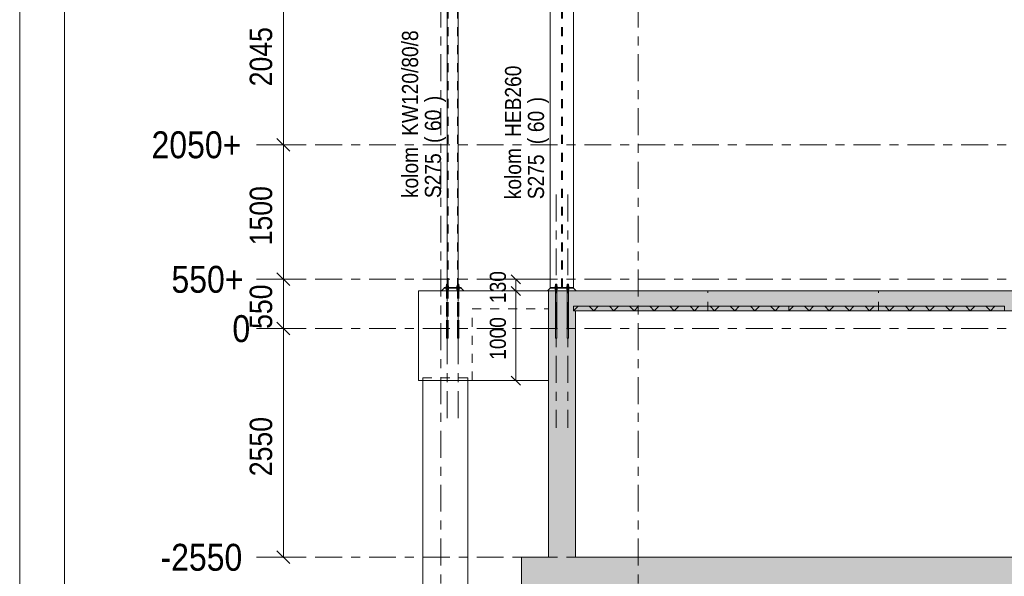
# Model space of a CAD drawing. Header units: millimetres. Extents: x -931 to -90, y -1411 to -817.
# Tile 2 of 63: x -931 to -822, y -1335 to -1273. Entities that reach past the tile are written whole.
import ezdxf

# ---------------------------------------------------------------- set-up
doc = ezdxf.new("R2010")
doc.units = ezdxf.units.MM
for name, pattern in [('XKITLINE00', [0]), ('XKITLINE01', [4, 1, -1, 1, -1]), ('XKITLINE02', [4, 2, -2]), ('XKITLINE03', [6, 3, -1, 1, -1])]:
    doc.linetypes.add(name, pattern=pattern)
for name, color, linetype, lineweight in [('Bout', 3, 'Continuous', 0), ('Offset', 4, 'Continuous', 0), ('Onderdeel', 2, 'Continuous', 0), ('Onderdeel label', 2, 'Continuous', 0), ('Stramien', 4, 'Continuous', 0), ('Tekening kader', 3, 'Continuous', 0)]:
    doc.layers.add(name, color=color, linetype=linetype, lineweight=lineweight)
doc.styles.add('ARIAL', font='arial.ttf')

msp = doc.modelspace()

# ---------------------------------------------------------------- hatches: boundary and pattern name
at = {"layer": 'Onderdeel'}
for points in [[(-869.43, -1333.28), (-872.43, -1333.28), (-872.43, -1303.58), (-869.43, -1303.58)], [(-713.94, -1305.78), (-869.43, -1305.78), (-869.43, -1303.58), (-713.94, -1303.58)], [(-845.63, -1305.78), (-869.63, -1305.78), (-869.63, -1305.28), (-845.63, -1305.28)], [(-821.63, -1305.78), (-845.63, -1305.78), (-845.63, -1305.28), (-821.63, -1305.28)], [(-486.43, -1336.28), (-875.43, -1336.28), (-875.43, -1333.28), (-486.43, -1333.28)]]:
    msp.add_hatch(color=256, dxfattribs=at).paths.add_polyline_path(points, flags=17)

# ---------------------------------------------------------------- linework, layer by layer
at = {"layer": 'Bout', "linetype": 'XKITLINE02', "lineweight": 0}
for p, q in [((-883.81, -1303.18), (-883.81, -1303.28)), ((-883.81, -1303.18), (-883.81, -1303.28)), ((-883.61, -1303.18), (-883.81, -1303.18)), ((-883.81, -1303.18), (-883.81, -1303.28)), ((-883.81, -1303.18), (-883.81, -1303.28)), ((-883.61, -1303.18), (-883.81, -1303.18)), ((-883.81, -1303.28), (-883.61, -1303.28)), ((-883.81, -1303.28), (-883.61, -1303.28)), ((-883.62, -1303.18), (-883.61, -1303.18)), ((-883.62, -1303.18), (-883.61, -1303.18)), ((-883.61, -1303.18), (-883.61, -1303.28)), ((-883.61, -1303.18), (-883.61, -1303.28)), ((-883.61, -1303.18), (-883.61, -1303.28)), ((-883.61, -1303.18), (-883.61, -1303.28)), ((-882.61, -1303.18), (-882.61, -1303.28)), ((-882.61, -1303.18), (-882.61, -1303.28)), ((-882.41, -1303.18), (-882.61, -1303.18)), ((-882.61, -1303.18), (-882.61, -1303.28)), ((-882.61, -1303.18), (-882.61, -1303.28)), ((-882.41, -1303.18), (-882.61, -1303.18)), ((-882.41, -1303.28), (-882.61, -1303.28)), ((-882.41, -1303.28), (-882.61, -1303.28)), ((-882.42, -1303.18), (-882.41, -1303.18)), ((-882.42, -1303.18), (-882.41, -1303.18)), ((-882.41, -1303.18), (-882.41, -1303.28)), ((-882.41, -1303.18), (-882.41, -1303.28)), ((-882.41, -1303.18), (-882.41, -1303.28)), ((-882.41, -1303.18), (-882.41, -1303.28)), ((-871.68, -1303.18), (-871.68, -1303.28)), ((-871.68, -1303.18), (-871.68, -1303.28)), ((-871.68, -1303.18), (-871.48, -1303.18)), ((-871.68, -1303.28), (-871.48, -1303.28)), ((-871.48, -1303.18), (-871.48, -1303.28)), ((-871.48, -1303.18), (-871.48, -1303.28)), ((-870.38, -1303.18), (-870.38, -1303.28)), ((-870.38, -1303.18), (-870.38, -1303.28)), ((-870.38, -1303.18), (-870.18, -1303.18)), ((-870.18, -1303.28), (-870.38, -1303.28)), ((-870.18, -1303.18), (-870.18, -1303.28)), ((-870.18, -1303.18), (-870.18, -1303.28))]:
    msp.add_line(p, q, dxfattribs=at)
at = {"layer": 'Offset', "linetype": 'XKITLINE00', "lineweight": 0}
for p, q in [((-901.98, -1287.28), (-901.98, -1266.83)), ((-902.69, -1286.57), (-901.27, -1287.98)), ((-902.69, -1286.57), (-901.27, -1287.98)), ((-904.98, -1287.28), (-899.48, -1287.28)), ((-904.98, -1287.28), (-899.48, -1287.28)), ((-901.98, -1302.28), (-901.98, -1287.28)), ((-904.98, -1302.28), (-899.48, -1302.28)), ((-904.98, -1302.28), (-899.48, -1302.28)), ((-902.69, -1301.57), (-901.27, -1302.98)), ((-902.69, -1301.57), (-901.27, -1302.98)), ((-901.98, -1307.78), (-901.98, -1302.28)), ((-873.91, -1302.28), (-877.87, -1302.28)), ((-876.58, -1301.77), (-875.56, -1302.79)), ((-876.07, -1303.58), (-876.07, -1302.28)), ((-876.35, -1303.58), (-878.08, -1303.58)), ((-876.35, -1303.58), (-878.08, -1303.58)), ((-876.58, -1303.07), (-875.56, -1304.09)), ((-876.58, -1303.07), (-875.56, -1304.09)), ((-876.07, -1313.58), (-876.07, -1303.58)), ((-904.98, -1307.78), (-899.48, -1307.78)), ((-904.98, -1307.78), (-899.48, -1307.78)), ((-902.69, -1307.07), (-901.27, -1308.48)), ((-902.69, -1307.07), (-901.27, -1308.48)), ((-901.98, -1333.28), (-901.98, -1307.78)), ((-876.58, -1313.07), (-875.56, -1314.09)), ((-876.35, -1313.58), (-878.08, -1313.58)), ((-902.69, -1332.57), (-901.27, -1333.98)), ((-904.98, -1333.28), (-899.48, -1333.28))]:
    msp.add_line(p, q, dxfattribs=at)
at = {"layer": 'Offset'}
for p in [(-901.98, -1287.28), (-901.98, -1287.28), (-901.98, -1302.28), (-901.98, -1302.28), (-876.07, -1302.28), (-876.07, -1303.58), (-876.07, -1303.58), (-901.98, -1307.78), (-901.98, -1307.78), (-876.07, -1313.58), (-901.98, -1333.28)]:
    msp.add_point(p, dxfattribs=at)
at = {"layer": 'Onderdeel', "linetype": 'XKITLINE01', "lineweight": 0}
for p, q in [((-883.71, -1303.18), (-883.71, -1256.17)), ((-883.71, -1303.18), (-883.71, -1256.17)), ((-883.71, -1303.18), (-883.71, -1256.17)), ((-883.63, -1303.18), (-883.63, -1256.17)), ((-883.63, -1256.17), (-883.63, -1303.18)), ((-883.63, -1256.17), (-883.63, -1303.18)), ((-883.63, -1303.18), (-883.63, -1256.17)), ((-882.59, -1303.18), (-882.59, -1256.17)), ((-882.59, -1303.18), (-882.59, -1256.17)), ((-882.59, -1256.17), (-882.59, -1303.18)), ((-882.59, -1256.17), (-882.59, -1303.18)), ((-882.51, -1303.18), (-882.51, -1256.17)), ((-882.51, -1303.18), (-882.51, -1256.17)), ((-882.51, -1303.18), (-882.51, -1256.17)), ((-872.23, -1303.18), (-872.23, -1256.68)), ((-872.23, -1303.18), (-872.23, -1256.68)), ((-872.23, -1303.18), (-872.23, -1256.68)), ((-870.98, -1303.18), (-870.98, -1256.68)), ((-870.98, -1303.18), (-870.98, -1256.68)), ((-870.88, -1303.18), (-870.88, -1256.68)), ((-870.88, -1303.18), (-870.88, -1256.68)), ((-869.63, -1303.18), (-869.63, -1256.68)), ((-869.63, -1303.18), (-869.63, -1256.68)), ((-869.63, -1256.68), (-869.63, -1303.18)), ((-884.36, -1303.58), (-884.06, -1303.28)), ((-884.06, -1303.28), (-884.36, -1303.58)), ((-884.36, -1303.58), (-884.06, -1303.28)), ((-884.36, -1303.58), (-881.86, -1303.58)), ((-884.36, -1303.58), (-881.86, -1303.58)), ((-884.06, -1303.18), (-884.06, -1303.28)), ((-884.06, -1303.28), (-884.06, -1303.18)), ((-884.06, -1303.18), (-884.06, -1303.18)), ((-884.06, -1303.18), (-884.06, -1303.28)), ((-884.06, -1303.18), (-882.16, -1303.18)), ((-882.16, -1303.28), (-884.06, -1303.28)), ((-884.06, -1303.28), (-884.06, -1303.28)), ((-884.06, -1303.28), (-882.16, -1303.28)), ((-883.86, -1303.18), (-883.86, -1303.14)), ((-883.56, -1303.14), (-883.86, -1303.14)), ((-883.86, -1303.18), (-883.86, -1303.14)), ((-883.86, -1303.18), (-883.86, -1303.14)), ((-883.86, -1303.14), (-883.86, -1303.14)), ((-883.86, -1303.14), (-883.56, -1303.14)), ((-883.86, -1303.18), (-883.86, -1303.14)), ((-883.86, -1303.14), (-883.86, -1303.18)), ((-883.56, -1303.14), (-883.86, -1303.14)), ((-883.86, -1303.18), (-883.86, -1303.14)), ((-883.86, -1303.18), (-883.86, -1303.14)), ((-883.86, -1303.18), (-883.86, -1303.18)), ((-883.86, -1303.18), (-883.56, -1303.18)), ((-883.56, -1303.18), (-883.86, -1303.18)), ((-883.86, -1303.18), (-883.86, -1303.18)), ((-883.86, -1303.18), (-883.56, -1303.18)), ((-883.56, -1303.18), (-883.86, -1303.18)), ((-883.86, -1303.28), (-883.86, -1303.28)), ((-883.86, -1303.28), (-883.56, -1303.28)), ((-883.86, -1303.32), (-883.86, -1303.28)), ((-883.86, -1303.28), (-883.86, -1303.32)), ((-883.56, -1303.28), (-883.86, -1303.28)), ((-883.86, -1303.32), (-883.86, -1303.28)), ((-883.86, -1303.32), (-883.86, -1303.28)), ((-883.86, -1303.28), (-883.86, -1303.28)), ((-883.86, -1303.28), (-883.56, -1303.28)), ((-883.86, -1303.32), (-883.86, -1303.28)), ((-883.86, -1303.28), (-883.86, -1303.32)), ((-883.56, -1303.28), (-883.86, -1303.28)), ((-883.86, -1303.32), (-883.86, -1303.28)), ((-883.86, -1303.32), (-883.86, -1303.28)), ((-883.86, -1303.32), (-883.86, -1303.32)), ((-883.86, -1303.32), (-883.56, -1303.32)), ((-883.56, -1303.32), (-883.86, -1303.32)), ((-883.86, -1303.32), (-883.86, -1303.32)), ((-883.86, -1303.32), (-883.56, -1303.32)), ((-883.56, -1303.32), (-883.86, -1303.32)), ((-883.85, -1303.14), (-883.85, -1303.02)), ((-883.57, -1303.02), (-883.85, -1303.02)), ((-883.85, -1303.14), (-883.85, -1303.02)), ((-883.85, -1303.14), (-883.85, -1303.02)), ((-883.85, -1303.02), (-883.85, -1303.02)), ((-883.85, -1303.02), (-883.57, -1303.02)), ((-883.85, -1303.14), (-883.85, -1303.02)), ((-883.85, -1303.02), (-883.85, -1303.14)), ((-883.57, -1303.02), (-883.85, -1303.02)), ((-883.85, -1303.14), (-883.85, -1303.02)), ((-883.85, -1303.14), (-883.85, -1303.02)), ((-883.85, -1303.14), (-883.85, -1303.14)), ((-883.85, -1303.14), (-883.57, -1303.14)), ((-883.57, -1303.14), (-883.85, -1303.14)), ((-883.85, -1303.14), (-883.85, -1303.14)), ((-883.85, -1303.14), (-883.57, -1303.14)), ((-883.57, -1303.14), (-883.85, -1303.14)), ((-883.85, -1303.32), (-883.85, -1303.32)), ((-883.85, -1303.32), (-883.57, -1303.32)), ((-883.85, -1303.44), (-883.85, -1303.32)), ((-883.85, -1303.32), (-883.85, -1303.44)), ((-883.57, -1303.32), (-883.85, -1303.32)), ((-883.85, -1303.44), (-883.85, -1303.32)), ((-883.85, -1303.44), (-883.85, -1303.32)), ((-883.85, -1303.32), (-883.85, -1303.32)), ((-883.85, -1303.32), (-883.57, -1303.32)), ((-883.85, -1303.44), (-883.85, -1303.32)), ((-883.85, -1303.32), (-883.85, -1303.44)), ((-883.57, -1303.32), (-883.85, -1303.32)), ((-883.85, -1303.44), (-883.85, -1303.32)), ((-883.85, -1303.44), (-883.85, -1303.32)), ((-883.85, -1303.44), (-883.85, -1303.44)), ((-883.85, -1303.44), (-883.57, -1303.44)), ((-883.57, -1303.44), (-883.85, -1303.44)), ((-883.85, -1303.44), (-883.85, -1303.44)), ((-883.85, -1303.44), (-883.57, -1303.44)), ((-883.57, -1303.44), (-883.85, -1303.44)), ((-883.79, -1302.83), (-883.79, -1308.43)), ((-883.63, -1302.83), (-883.79, -1302.83)), ((-883.79, -1308.43), (-883.79, -1302.83)), ((-883.79, -1308.43), (-883.79, -1302.83)), ((-883.79, -1302.83), (-883.79, -1302.83)), ((-883.79, -1302.83), (-883.63, -1302.83)), ((-883.79, -1308.43), (-883.79, -1302.83)), ((-883.79, -1308.43), (-883.79, -1302.83)), ((-883.79, -1302.83), (-883.79, -1308.52)), ((-883.79, -1308.43), (-883.79, -1302.83)), ((-883.63, -1302.83), (-883.79, -1302.83)), ((-883.79, -1303.02), (-883.79, -1308.43)), ((-883.71, -1302.83), (-883.71, -1303.18)), ((-883.71, -1303.18), (-883.71, -1303.18)), ((-883.71, -1303.18), (-882.51, -1303.18)), ((-883.71, -1303.18), (-883.71, -1303.18)), ((-883.71, -1303.18), (-882.51, -1303.18)), ((-883.63, -1308.43), (-883.63, -1302.83)), ((-883.63, -1302.83), (-883.63, -1302.83)), ((-883.63, -1302.83), (-883.63, -1308.43)), ((-883.63, -1308.43), (-883.63, -1302.83)), ((-883.63, -1308.43), (-883.63, -1302.83)), ((-883.63, -1308.43), (-883.63, -1302.83)), ((-883.63, -1302.83), (-883.63, -1302.83)), ((-883.63, -1308.43), (-883.63, -1302.83)), ((-883.63, -1308.43), (-883.63, -1302.83)), ((-883.63, -1303.02), (-883.63, -1308.43)), ((-883.57, -1303.14), (-883.57, -1303.02)), ((-883.57, -1303.02), (-883.57, -1303.02)), ((-883.57, -1303.14), (-883.57, -1303.02)), ((-883.57, -1303.02), (-883.57, -1303.14)), ((-883.57, -1303.14), (-883.57, -1303.02)), ((-883.57, -1303.14), (-883.57, -1303.02)), ((-883.57, -1303.02), (-883.57, -1303.02)), ((-883.57, -1303.14), (-883.57, -1303.02)), ((-883.57, -1303.02), (-883.57, -1303.14)), ((-883.57, -1303.14), (-883.57, -1303.14)), ((-883.57, -1303.14), (-883.57, -1303.14)), ((-883.57, -1303.44), (-883.57, -1303.32)), ((-883.57, -1303.44), (-883.57, -1303.32)), ((-883.57, -1303.32), (-883.57, -1303.32)), ((-883.57, -1303.44), (-883.57, -1303.32)), ((-883.57, -1303.32), (-883.57, -1303.44)), ((-883.57, -1303.44), (-883.57, -1303.32)), ((-883.57, -1303.44), (-883.57, -1303.32)), ((-883.57, -1303.32), (-883.57, -1303.32)), ((-883.57, -1303.44), (-883.57, -1303.32)), ((-883.57, -1303.32), (-883.57, -1303.44)), ((-883.57, -1303.44), (-883.57, -1303.44)), ((-883.57, -1303.44), (-883.57, -1303.44)), ((-883.56, -1303.18), (-883.56, -1303.14)), ((-883.56, -1303.14), (-883.56, -1303.14)), ((-883.56, -1303.18), (-883.56, -1303.14)), ((-883.56, -1303.14), (-883.56, -1303.18)), ((-883.56, -1303.18), (-883.56, -1303.14)), ((-883.56, -1303.18), (-883.56, -1303.14)), ((-883.56, -1303.14), (-883.56, -1303.14)), ((-883.56, -1303.18), (-883.56, -1303.14)), ((-883.56, -1303.14), (-883.56, -1303.18)), ((-883.56, -1303.18), (-883.56, -1303.18)), ((-883.56, -1303.18), (-883.56, -1303.18)), ((-883.56, -1303.32), (-883.56, -1303.28)), ((-883.56, -1303.32), (-883.56, -1303.28)), ((-883.56, -1303.28), (-883.56, -1303.28)), ((-883.56, -1303.32), (-883.56, -1303.28)), ((-883.56, -1303.28), (-883.56, -1303.32)), ((-883.56, -1303.32), (-883.56, -1303.28)), ((-883.56, -1303.32), (-883.56, -1303.28)), ((-883.56, -1303.28), (-883.56, -1303.28)), ((-883.56, -1303.32), (-883.56, -1303.28)), ((-883.56, -1303.28), (-883.56, -1303.32)), ((-883.56, -1303.32), (-883.56, -1303.32)), ((-883.56, -1303.32), (-883.56, -1303.32)), ((-882.66, -1303.18), (-882.66, -1303.14)), ((-882.66, -1303.14), (-882.66, -1303.14)), ((-882.66, -1303.14), (-882.36, -1303.14)), ((-882.66, -1303.18), (-882.66, -1303.14)), ((-882.66, -1303.14), (-882.66, -1303.18)), ((-882.36, -1303.14), (-882.66, -1303.14)), ((-882.66, -1303.18), (-882.66, -1303.14)), ((-882.66, -1303.18), (-882.66, -1303.14)), ((-882.66, -1303.14), (-882.66, -1303.14)), ((-882.66, -1303.14), (-882.36, -1303.14)), ((-882.66, -1303.18), (-882.66, -1303.14)), ((-882.66, -1303.14), (-882.66, -1303.18)), ((-882.36, -1303.18), (-882.66, -1303.18)), ((-882.66, -1303.18), (-882.66, -1303.18)), ((-882.66, -1303.18), (-882.36, -1303.18)), ((-882.36, -1303.18), (-882.66, -1303.18)), ((-882.66, -1303.18), (-882.66, -1303.18)), ((-882.66, -1303.18), (-882.36, -1303.18)), ((-882.36, -1303.28), (-882.66, -1303.28)), ((-882.66, -1303.32), (-882.66, -1303.28)), ((-882.66, -1303.32), (-882.66, -1303.28)), ((-882.66, -1303.28), (-882.66, -1303.28)), ((-882.66, -1303.28), (-882.36, -1303.28)), ((-882.66, -1303.32), (-882.66, -1303.28)), ((-882.66, -1303.28), (-882.66, -1303.32)), ((-882.36, -1303.28), (-882.66, -1303.28)), ((-882.66, -1303.32), (-882.66, -1303.28)), ((-882.66, -1303.32), (-882.66, -1303.28)), ((-882.66, -1303.28), (-882.66, -1303.28)), ((-882.66, -1303.28), (-882.36, -1303.28)), ((-882.66, -1303.32), (-882.66, -1303.28)), ((-882.66, -1303.28), (-882.66, -1303.32)), ((-882.36, -1303.32), (-882.66, -1303.32)), ((-882.66, -1303.32), (-882.66, -1303.32)), ((-882.66, -1303.32), (-882.36, -1303.32)), ((-882.36, -1303.32), (-882.66, -1303.32)), ((-882.66, -1303.32), (-882.66, -1303.32)), ((-882.66, -1303.32), (-882.36, -1303.32)), ((-882.65, -1303.14), (-882.65, -1303.02)), ((-882.65, -1303.02), (-882.65, -1303.02)), ((-882.65, -1303.02), (-882.37, -1303.02)), ((-882.65, -1303.14), (-882.65, -1303.02)), ((-882.65, -1303.02), (-882.65, -1303.14)), ((-882.37, -1303.02), (-882.65, -1303.02)), ((-882.65, -1303.14), (-882.65, -1303.02)), ((-882.65, -1303.14), (-882.65, -1303.02)), ((-882.65, -1303.02), (-882.65, -1303.02)), ((-882.65, -1303.02), (-882.37, -1303.02)), ((-882.65, -1303.14), (-882.65, -1303.02)), ((-882.65, -1303.02), (-882.65, -1303.14)), ((-882.37, -1303.14), (-882.65, -1303.14)), ((-882.65, -1303.14), (-882.65, -1303.14)), ((-882.65, -1303.14), (-882.37, -1303.14)), ((-882.37, -1303.14), (-882.65, -1303.14)), ((-882.65, -1303.14), (-882.65, -1303.14)), ((-882.65, -1303.14), (-882.37, -1303.14)), ((-882.37, -1303.32), (-882.65, -1303.32)), ((-882.65, -1303.44), (-882.65, -1303.32)), ((-882.65, -1303.44), (-882.65, -1303.32)), ((-882.65, -1303.32), (-882.65, -1303.32)), ((-882.65, -1303.32), (-882.37, -1303.32)), ((-882.65, -1303.44), (-882.65, -1303.32)), ((-882.65, -1303.32), (-882.65, -1303.44)), ((-882.37, -1303.32), (-882.65, -1303.32)), ((-882.65, -1303.44), (-882.65, -1303.32)), ((-882.65, -1303.44), (-882.65, -1303.32)), ((-882.65, -1303.32), (-882.65, -1303.32)), ((-882.65, -1303.32), (-882.37, -1303.32)), ((-882.65, -1303.44), (-882.65, -1303.32)), ((-882.65, -1303.32), (-882.65, -1303.44)), ((-882.37, -1303.44), (-882.65, -1303.44)), ((-882.65, -1303.44), (-882.65, -1303.44)), ((-882.65, -1303.44), (-882.37, -1303.44)), ((-882.37, -1303.44), (-882.65, -1303.44)), ((-882.65, -1303.44), (-882.65, -1303.44)), ((-882.65, -1303.44), (-882.37, -1303.44)), ((-882.59, -1302.83), (-882.59, -1308.43)), ((-882.59, -1302.83), (-882.59, -1302.83)), ((-882.59, -1302.83), (-882.43, -1302.83)), ((-882.59, -1308.43), (-882.59, -1302.83)), ((-882.59, -1302.83), (-882.59, -1308.43)), ((-882.43, -1302.83), (-882.59, -1302.83)), ((-882.59, -1308.43), (-882.59, -1302.83)), ((-882.59, -1308.43), (-882.59, -1302.83)), ((-882.59, -1302.83), (-882.59, -1302.83)), ((-882.59, -1302.83), (-882.43, -1302.83)), ((-882.59, -1308.43), (-882.59, -1302.83)), ((-882.59, -1308.43), (-882.59, -1302.83)), ((-882.59, -1303.02), (-882.59, -1308.43)), ((-882.51, -1302.83), (-882.51, -1303.18)), ((-882.43, -1302.83), (-882.43, -1302.83)), ((-882.43, -1302.83), (-882.43, -1308.43)), ((-882.43, -1302.83), (-882.43, -1308.43)), ((-882.43, -1308.43), (-882.43, -1302.83)), ((-882.43, -1302.83), (-882.43, -1302.83)), ((-882.43, -1308.43), (-882.43, -1302.83)), ((-882.43, -1308.43), (-882.43, -1302.83)), ((-882.43, -1302.83), (-882.43, -1308.58)), ((-882.43, -1308.43), (-882.43, -1302.83)), ((-882.43, -1303.02), (-882.43, -1308.43)), ((-882.37, -1303.02), (-882.37, -1303.02)), ((-882.37, -1303.02), (-882.37, -1303.14)), ((-882.37, -1303.14), (-882.37, -1303.02)), ((-882.37, -1303.14), (-882.37, -1303.02)), ((-882.37, -1303.02), (-882.37, -1303.02)), ((-882.37, -1303.14), (-882.37, -1303.02)), ((-882.37, -1303.02), (-882.37, -1303.14)), ((-882.37, -1303.14), (-882.37, -1303.02)), ((-882.37, -1303.14), (-882.37, -1303.02)), ((-882.37, -1303.14), (-882.37, -1303.14)), ((-882.37, -1303.14), (-882.37, -1303.14)), ((-882.37, -1303.32), (-882.37, -1303.32)), ((-882.37, -1303.44), (-882.37, -1303.32)), ((-882.37, -1303.32), (-882.37, -1303.44)), ((-882.37, -1303.44), (-882.37, -1303.32)), ((-882.37, -1303.44), (-882.37, -1303.32)), ((-882.37, -1303.32), (-882.37, -1303.32)), ((-882.37, -1303.44), (-882.37, -1303.32)), ((-882.37, -1303.32), (-882.37, -1303.44)), ((-882.37, -1303.44), (-882.37, -1303.32)), ((-882.37, -1303.44), (-882.37, -1303.32)), ((-882.37, -1303.44), (-882.37, -1303.44)), ((-882.37, -1303.44), (-882.37, -1303.44)), ((-882.36, -1303.14), (-882.36, -1303.14)), ((-882.36, -1303.14), (-882.36, -1303.18)), ((-882.36, -1303.18), (-882.36, -1303.14)), ((-882.36, -1303.18), (-882.36, -1303.14)), ((-882.36, -1303.14), (-882.36, -1303.14)), ((-882.36, -1303.18), (-882.36, -1303.14)), ((-882.36, -1303.14), (-882.36, -1303.18)), ((-882.36, -1303.18), (-882.36, -1303.14)), ((-882.36, -1303.18), (-882.36, -1303.14)), ((-882.36, -1303.18), (-882.36, -1303.18)), ((-882.36, -1303.18), (-882.36, -1303.18)), ((-882.36, -1303.28), (-882.36, -1303.28)), ((-882.36, -1303.32), (-882.36, -1303.28)), ((-882.36, -1303.28), (-882.36, -1303.32)), ((-882.36, -1303.32), (-882.36, -1303.28)), ((-882.36, -1303.32), (-882.36, -1303.28)), ((-882.36, -1303.28), (-882.36, -1303.28)), ((-882.36, -1303.32), (-882.36, -1303.28)), ((-882.36, -1303.28), (-882.36, -1303.32)), ((-882.36, -1303.32), (-882.36, -1303.28)), ((-882.36, -1303.32), (-882.36, -1303.28)), ((-882.36, -1303.32), (-882.36, -1303.32)), ((-882.36, -1303.32), (-882.36, -1303.32)), ((-882.16, -1303.18), (-882.16, -1303.28)), ((-882.16, -1303.28), (-882.16, -1303.18)), ((-882.16, -1303.18), (-882.16, -1303.28)), ((-882.16, -1303.28), (-881.86, -1303.58)), ((-881.86, -1303.58), (-882.16, -1303.28)), ((-882.16, -1303.28), (-881.86, -1303.58)), ((-872.53, -1303.58), (-872.23, -1303.28)), ((-872.53, -1303.58), (-872.53, -1303.58)), ((-872.53, -1303.58), (-869.33, -1303.58)), ((-872.43, -1313.58), (-872.43, -1303.58)), ((-869.63, -1303.18), (-872.23, -1303.18)), ((-872.23, -1303.18), (-872.23, -1303.28)), ((-871.73, -1303.14), (-871.43, -1303.14)), ((-871.73, -1303.18), (-871.73, -1303.14)), ((-871.73, -1303.18), (-871.73, -1303.14)), ((-871.73, -1303.14), (-871.43, -1303.14)), ((-871.73, -1303.18), (-871.73, -1303.14)), ((-871.73, -1303.18), (-871.73, -1303.14)), ((-871.43, -1303.18), (-871.73, -1303.18)), ((-871.43, -1303.18), (-871.73, -1303.18)), ((-871.73, -1303.28), (-871.43, -1303.28)), ((-871.73, -1303.32), (-871.73, -1303.28)), ((-871.73, -1303.32), (-871.73, -1303.28)), ((-871.73, -1303.28), (-871.43, -1303.28)), ((-871.73, -1303.32), (-871.73, -1303.28)), ((-871.73, -1303.32), (-871.73, -1303.28)), ((-871.43, -1303.32), (-871.73, -1303.32)), ((-871.43, -1303.32), (-871.73, -1303.32)), ((-871.7, -1303.02), (-871.46, -1303.02)), ((-871.7, -1303.14), (-871.7, -1303.02)), ((-871.7, -1303.14), (-871.7, -1303.02)), ((-871.7, -1303.02), (-871.46, -1303.02)), ((-871.7, -1303.14), (-871.7, -1303.02)), ((-871.7, -1303.14), (-871.7, -1303.02)), ((-871.46, -1303.14), (-871.7, -1303.14)), ((-871.46, -1303.14), (-871.7, -1303.14)), ((-871.7, -1303.32), (-871.46, -1303.32)), ((-871.7, -1303.44), (-871.7, -1303.32)), ((-871.7, -1303.44), (-871.7, -1303.32)), ((-871.7, -1303.32), (-871.46, -1303.32)), ((-871.7, -1303.44), (-871.7, -1303.32)), ((-871.7, -1303.44), (-871.7, -1303.32)), ((-871.46, -1303.44), (-871.7, -1303.44)), ((-871.46, -1303.44), (-871.7, -1303.44)), ((-871.66, -1302.83), (-871.5, -1302.83)), ((-871.66, -1302.83), (-871.66, -1308.83)), ((-871.66, -1308.83), (-871.66, -1302.83)), ((-871.66, -1302.83), (-871.5, -1302.83)), ((-871.66, -1308.83), (-871.66, -1302.83)), ((-871.66, -1308.83), (-871.66, -1302.83)), ((-871.5, -1302.83), (-871.5, -1308.83)), ((-871.5, -1308.83), (-871.5, -1302.83)), ((-871.5, -1302.83), (-871.5, -1308.83)), ((-871.5, -1308.83), (-871.5, -1302.83)), ((-871.46, -1303.02), (-871.46, -1303.14)), ((-871.46, -1303.02), (-871.46, -1303.14)), ((-871.46, -1303.02), (-871.46, -1303.14)), ((-871.46, -1303.02), (-871.46, -1303.14)), ((-871.46, -1303.32), (-871.46, -1303.44)), ((-871.46, -1303.32), (-871.46, -1303.44)), ((-871.46, -1303.32), (-871.46, -1303.44)), ((-871.46, -1303.32), (-871.46, -1303.44)), ((-871.43, -1303.14), (-871.43, -1303.18)), ((-871.43, -1303.14), (-871.43, -1303.18)), ((-871.43, -1303.14), (-871.43, -1303.18)), ((-871.43, -1303.14), (-871.43, -1303.18)), ((-871.43, -1303.28), (-871.43, -1303.32)), ((-871.43, -1303.28), (-871.43, -1303.32)), ((-871.43, -1303.28), (-871.43, -1303.32)), ((-871.43, -1303.28), (-871.43, -1303.32)), ((-870.13, -1303.14), (-870.43, -1303.14)), ((-870.43, -1303.14), (-870.43, -1303.18)), ((-870.43, -1303.14), (-870.43, -1303.18)), ((-870.13, -1303.14), (-870.43, -1303.14)), ((-870.43, -1303.14), (-870.43, -1303.18)), ((-870.43, -1303.14), (-870.43, -1303.18)), ((-870.43, -1303.18), (-870.13, -1303.18)), ((-870.43, -1303.18), (-870.13, -1303.18)), ((-870.13, -1303.28), (-870.43, -1303.28)), ((-870.43, -1303.28), (-870.43, -1303.32)), ((-870.43, -1303.28), (-870.43, -1303.32)), ((-870.13, -1303.28), (-870.43, -1303.28)), ((-870.43, -1303.28), (-870.43, -1303.32)), ((-870.43, -1303.28), (-870.43, -1303.32)), ((-870.43, -1303.32), (-870.13, -1303.32)), ((-870.43, -1303.32), (-870.13, -1303.32)), ((-870.16, -1303.02), (-870.4, -1303.02)), ((-870.4, -1303.02), (-870.4, -1303.14)), ((-870.4, -1303.02), (-870.4, -1303.14)), ((-870.16, -1303.02), (-870.4, -1303.02)), ((-870.4, -1303.02), (-870.4, -1303.14)), ((-870.4, -1303.02), (-870.4, -1303.14)), ((-870.4, -1303.14), (-870.16, -1303.14)), ((-870.4, -1303.14), (-870.16, -1303.14)), ((-870.16, -1303.32), (-870.4, -1303.32)), ((-870.4, -1303.32), (-870.4, -1303.44)), ((-870.4, -1303.32), (-870.4, -1303.44)), ((-870.16, -1303.32), (-870.4, -1303.32)), ((-870.4, -1303.32), (-870.4, -1303.44)), ((-870.4, -1303.32), (-870.4, -1303.44)), ((-870.4, -1303.44), (-870.16, -1303.44)), ((-870.4, -1303.44), (-870.16, -1303.44)), ((-870.2, -1302.83), (-870.36, -1302.83)), ((-870.36, -1302.83), (-870.36, -1308.83)), ((-870.36, -1302.83), (-870.36, -1308.83)), ((-870.2, -1302.83), (-870.36, -1302.83)), ((-870.36, -1302.83), (-870.36, -1308.83)), ((-870.36, -1308.83), (-870.36, -1302.83)), ((-870.2, -1302.83), (-870.2, -1308.83)), ((-870.2, -1308.83), (-870.2, -1302.83)), ((-870.2, -1302.83), (-870.2, -1308.83)), ((-870.2, -1308.83), (-870.2, -1302.83)), ((-870.16, -1303.14), (-870.16, -1303.02)), ((-870.16, -1303.14), (-870.16, -1303.02)), ((-870.16, -1303.14), (-870.16, -1303.02)), ((-870.16, -1303.14), (-870.16, -1303.02)), ((-870.16, -1303.44), (-870.16, -1303.32)), ((-870.16, -1303.44), (-870.16, -1303.32)), ((-870.16, -1303.44), (-870.16, -1303.32)), ((-870.16, -1303.44), (-870.16, -1303.32)), ((-870.13, -1303.18), (-870.13, -1303.14)), ((-870.13, -1303.18), (-870.13, -1303.14)), ((-870.13, -1303.18), (-870.13, -1303.14)), ((-870.13, -1303.18), (-870.13, -1303.14)), ((-870.13, -1303.32), (-870.13, -1303.28)), ((-870.13, -1303.32), (-870.13, -1303.28)), ((-870.13, -1303.32), (-870.13, -1303.28)), ((-870.13, -1303.32), (-870.13, -1303.28)), ((-869.63, -1303.18), (-869.63, -1303.18)), ((-869.63, -1303.18), (-869.63, -1303.18)), ((-869.63, -1303.18), (-869.63, -1303.18)), ((-869.63, -1303.28), (-869.63, -1303.18)), ((-869.33, -1303.58), (-869.63, -1303.28)), ((-869.63, -1303.28), (-869.63, -1303.28)), ((-854.69, -1305.78), (-854.69, -1303.58)), ((-854.69, -1305.78), (-854.69, -1303.58)), ((-835.66, -1305.78), (-835.66, -1303.58)), ((-835.66, -1305.78), (-835.66, -1303.58)), ((-880.93, -1305.58), (-872.43, -1305.58)), ((-880.93, -1313.58), (-880.93, -1305.58)), ((-880.93, -1305.58), (-872.43, -1305.58)), ((-880.93, -1313.58), (-880.93, -1305.58)), ((-854.69, -1305.78), (-854.69, -1305.28)), ((-854.69, -1305.78), (-854.69, -1305.28)), ((-845.63, -1305.28), (-845.63, -1305.78)), ((-845.63, -1305.78), (-845.63, -1305.28)), ((-845.63, -1305.78), (-845.63, -1305.28)), ((-845.63, -1305.28), (-845.63, -1305.78)), ((-835.66, -1305.78), (-835.66, -1305.28)), ((-835.66, -1305.78), (-835.66, -1305.28)), ((-883.79, -1308.52), (-883.79, -1308.43)), ((-883.79, -1308.58), (-883.79, -1308.43)), ((-883.79, -1308.52), (-883.79, -1308.43)), ((-883.79, -1308.58), (-883.79, -1308.43)), ((-883.79, -1308.52), (-883.79, -1308.43)), ((-883.79, -1308.58), (-883.79, -1308.43)), ((-883.79, -1308.58), (-883.79, -1308.43)), ((-883.79, -1308.6), (-883.79, -1308.52)), ((-883.79, -1308.6), (-883.79, -1308.52)), ((-883.79, -1308.6), (-883.79, -1308.52)), ((-883.79, -1308.52), (-883.79, -1308.6)), ((-883.79, -1308.71), (-883.79, -1308.58)), ((-883.79, -1308.71), (-883.79, -1308.58)), ((-883.79, -1308.71), (-883.79, -1308.58)), ((-883.79, -1308.71), (-883.79, -1308.58)), ((-883.79, -1308.65), (-883.79, -1308.6)), ((-883.79, -1308.65), (-883.79, -1308.6)), ((-883.79, -1308.65), (-883.79, -1308.6)), ((-883.79, -1308.6), (-883.79, -1308.65)), ((-883.79, -1308.67), (-883.79, -1308.65)), ((-883.79, -1308.67), (-883.79, -1308.65)), ((-883.79, -1308.67), (-883.79, -1308.65)), ((-883.79, -1308.67), (-883.79, -1308.65)), ((-883.79, -1308.67), (-883.79, -1308.67)), ((-883.79, -1308.67), (-883.79, -1308.83)), ((-883.63, -1308.67), (-883.79, -1308.67)), ((-883.79, -1308.67), (-883.79, -1308.67)), ((-883.79, -1308.67), (-883.63, -1308.67)), ((-883.79, -1308.83), (-883.79, -1308.67)), ((-883.79, -1308.67), (-883.79, -1308.67)), ((-883.79, -1308.67), (-883.79, -1308.83)), ((-883.63, -1308.67), (-883.79, -1308.67)), ((-883.79, -1308.67), (-883.79, -1308.67)), ((-883.79, -1308.8), (-883.79, -1308.71)), ((-883.79, -1308.8), (-883.79, -1308.71)), ((-883.79, -1308.8), (-883.79, -1308.71)), ((-883.79, -1308.8), (-883.79, -1308.71)), ((-883.79, -1308.83), (-883.79, -1308.8)), ((-883.79, -1308.83), (-883.79, -1308.8)), ((-883.79, -1308.83), (-883.79, -1308.8)), ((-883.79, -1308.83), (-883.79, -1308.8)), ((-883.79, -1308.83), (-883.79, -1308.83)), ((-883.79, -1308.83), (-883.63, -1308.83)), ((-883.79, -1308.83), (-883.79, -1308.83)), ((-883.79, -1308.83), (-883.63, -1308.83)), ((-883.79, -1308.83), (-883.79, -1308.83)), ((-883.79, -1308.83), (-883.63, -1308.83)), ((-883.79, -1308.83), (-883.63, -1308.83)), ((-883.63, -1308.52), (-883.63, -1308.43)), ((-883.63, -1308.58), (-883.63, -1308.43)), ((-883.63, -1308.52), (-883.63, -1308.43)), ((-883.63, -1308.58), (-883.63, -1308.43)), ((-883.63, -1308.52), (-883.63, -1308.43)), ((-883.63, -1308.58), (-883.63, -1308.43)), ((-883.63, -1308.52), (-883.63, -1308.43)), ((-883.63, -1308.58), (-883.63, -1308.43)), ((-883.63, -1308.6), (-883.63, -1308.52)), ((-883.63, -1308.6), (-883.63, -1308.52)), ((-883.63, -1308.6), (-883.63, -1308.52)), ((-883.63, -1308.6), (-883.63, -1308.52)), ((-883.63, -1308.71), (-883.63, -1308.58)), ((-883.63, -1308.71), (-883.63, -1308.58)), ((-883.63, -1308.71), (-883.63, -1308.58)), ((-883.63, -1308.71), (-883.63, -1308.58)), ((-883.63, -1308.65), (-883.63, -1308.6)), ((-883.63, -1308.65), (-883.63, -1308.6)), ((-883.63, -1308.65), (-883.63, -1308.6)), ((-883.63, -1308.6), (-883.63, -1308.65)), ((-883.63, -1308.67), (-883.63, -1308.65)), ((-883.63, -1308.67), (-883.63, -1308.65)), ((-883.63, -1308.67), (-883.63, -1308.65)), ((-883.63, -1308.65), (-883.63, -1308.67)), ((-883.63, -1308.67), (-883.63, -1308.67)), ((-883.63, -1308.83), (-883.63, -1308.67)), ((-883.63, -1308.67), (-883.63, -1308.67)), ((-883.63, -1308.67), (-883.63, -1308.83)), ((-883.63, -1308.67), (-883.63, -1308.67)), ((-883.63, -1308.83), (-883.63, -1308.67)), ((-883.63, -1308.67), (-883.63, -1308.67)), ((-883.63, -1308.8), (-883.63, -1308.71)), ((-883.63, -1308.8), (-883.63, -1308.71)), ((-883.63, -1308.8), (-883.63, -1308.71)), ((-883.63, -1308.8), (-883.63, -1308.71)), ((-883.63, -1308.83), (-883.63, -1308.8)), ((-883.63, -1308.83), (-883.63, -1308.8)), ((-883.63, -1308.83), (-883.63, -1308.8)), ((-883.63, -1308.83), (-883.63, -1308.8)), ((-883.63, -1308.83), (-883.63, -1308.83)), ((-883.63, -1308.83), (-883.63, -1308.83)), ((-883.63, -1308.83), (-883.63, -1308.83)), ((-882.59, -1308.52), (-882.59, -1308.43)), ((-882.59, -1308.58), (-882.59, -1308.43)), ((-882.59, -1308.58), (-882.59, -1308.43)), ((-882.59, -1308.52), (-882.59, -1308.43)), ((-882.59, -1308.52), (-882.59, -1308.43)), ((-882.59, -1308.58), (-882.59, -1308.43)), ((-882.59, -1308.58), (-882.59, -1308.43)), ((-882.59, -1308.52), (-882.59, -1308.43)), ((-882.59, -1308.6), (-882.59, -1308.52)), ((-882.59, -1308.6), (-882.59, -1308.52)), ((-882.59, -1308.6), (-882.59, -1308.52)), ((-882.59, -1308.6), (-882.59, -1308.52)), ((-882.59, -1308.71), (-882.59, -1308.58)), ((-882.59, -1308.71), (-882.59, -1308.58)), ((-882.59, -1308.71), (-882.59, -1308.58)), ((-882.59, -1308.71), (-882.59, -1308.58)), ((-882.59, -1308.65), (-882.59, -1308.6)), ((-882.59, -1308.65), (-882.59, -1308.6)), ((-882.59, -1308.65), (-882.59, -1308.6)), ((-882.59, -1308.65), (-882.59, -1308.6)), ((-882.59, -1308.67), (-882.59, -1308.65)), ((-882.59, -1308.67), (-882.59, -1308.65)), ((-882.59, -1308.67), (-882.59, -1308.65)), ((-882.59, -1308.67), (-882.59, -1308.65)), ((-882.59, -1308.67), (-882.59, -1308.67)), ((-882.59, -1308.67), (-882.59, -1308.83)), ((-882.59, -1308.67), (-882.43, -1308.67)), ((-882.59, -1308.67), (-882.59, -1308.67)), ((-882.59, -1308.83), (-882.59, -1308.67)), ((-882.59, -1308.67), (-882.43, -1308.67)), ((-882.59, -1308.67), (-882.59, -1308.67)), ((-882.59, -1308.67), (-882.59, -1308.83)), ((-882.59, -1308.67), (-882.43, -1308.67)), ((-882.59, -1308.67), (-882.59, -1308.67)), ((-882.59, -1308.8), (-882.59, -1308.71)), ((-882.59, -1308.8), (-882.59, -1308.71)), ((-882.59, -1308.8), (-882.59, -1308.71)), ((-882.59, -1308.71), (-882.59, -1308.8)), ((-882.59, -1308.83), (-882.59, -1308.8)), ((-882.59, -1308.83), (-882.59, -1308.8)), ((-882.59, -1308.83), (-882.59, -1308.8)), ((-882.59, -1308.8), (-882.59, -1308.83)), ((-882.59, -1308.83), (-882.59, -1308.83)), ((-882.59, -1308.83), (-882.43, -1308.83)), ((-882.59, -1308.83), (-882.59, -1308.83)), ((-882.43, -1308.83), (-882.59, -1308.83)), ((-882.59, -1308.83), (-882.59, -1308.83)), ((-882.59, -1308.83), (-882.43, -1308.83)), ((-882.59, -1308.83), (-882.43, -1308.83)), ((-882.43, -1308.58), (-882.43, -1308.43)), ((-882.43, -1308.52), (-882.43, -1308.43)), ((-882.43, -1308.52), (-882.43, -1308.43)), ((-882.43, -1308.58), (-882.43, -1308.43)), ((-882.43, -1308.58), (-882.43, -1308.43)), ((-882.43, -1308.52), (-882.43, -1308.43)), ((-882.43, -1308.52), (-882.43, -1308.43)), ((-882.43, -1308.6), (-882.43, -1308.52)), ((-882.43, -1308.6), (-882.43, -1308.52)), ((-882.43, -1308.6), (-882.43, -1308.52)), ((-882.43, -1308.6), (-882.43, -1308.52)), ((-882.43, -1308.71), (-882.43, -1308.58)), ((-882.43, -1308.71), (-882.43, -1308.58)), ((-882.43, -1308.71), (-882.43, -1308.58)), ((-882.43, -1308.58), (-882.43, -1308.71)), ((-882.43, -1308.65), (-882.43, -1308.6)), ((-882.43, -1308.65), (-882.43, -1308.6)), ((-882.43, -1308.65), (-882.43, -1308.6)), ((-882.43, -1308.65), (-882.43, -1308.6)), ((-882.43, -1308.67), (-882.43, -1308.65)), ((-882.43, -1308.67), (-882.43, -1308.65)), ((-882.43, -1308.67), (-882.43, -1308.65)), ((-882.43, -1308.67), (-882.43, -1308.65)), ((-882.43, -1308.67), (-882.43, -1308.67)), ((-882.43, -1308.83), (-882.43, -1308.67)), ((-882.43, -1308.67), (-882.43, -1308.67)), ((-882.43, -1308.67), (-882.43, -1308.83)), ((-882.43, -1308.67), (-882.43, -1308.67)), ((-882.43, -1308.83), (-882.43, -1308.67)), ((-882.43, -1308.67), (-882.43, -1308.67)), ((-882.43, -1308.8), (-882.43, -1308.71)), ((-882.43, -1308.8), (-882.43, -1308.71)), ((-882.43, -1308.8), (-882.43, -1308.71)), ((-882.43, -1308.71), (-882.43, -1308.8)), ((-882.43, -1308.83), (-882.43, -1308.8)), ((-882.43, -1308.83), (-882.43, -1308.8)), ((-882.43, -1308.83), (-882.43, -1308.8)), ((-882.43, -1308.83), (-882.43, -1308.8)), ((-882.43, -1308.83), (-882.43, -1308.83)), ((-882.43, -1308.83), (-882.43, -1308.83)), ((-882.43, -1308.83), (-882.43, -1308.83)), ((-871.5, -1308.83), (-871.66, -1308.83)), ((-871.5, -1308.83), (-871.66, -1308.83)), ((-870.36, -1308.83), (-870.2, -1308.83)), ((-870.36, -1308.83), (-870.2, -1308.83)), ((-886.43, -1313.28), (-881.43, -1313.28)), ((-886.43, -1313.58), (-886.43, -1313.28)), ((-881.43, -1313.58), (-881.43, -1313.28))]:
    msp.add_line(p, q, dxfattribs=at)
at = {"layer": 'Onderdeel', "linetype": 'XKITLINE00', "lineweight": 0}
for p, q in [((-883.71, -1256.28), (-883.71, -1302.83)), ((-882.51, -1256.28), (-882.51, -1302.83)), ((-872.23, -1303.18), (-872.23, -1256.68)), ((-869.63, -1303.18), (-869.63, -1256.68)), ((-886.93, -1303.58), (-872.43, -1303.58)), ((-886.93, -1313.58), (-886.93, -1303.58)), ((-884.06, -1303.28), (-884.36, -1303.58)), ((-884.06, -1303.28), (-884.06, -1303.18)), ((-884.06, -1303.18), (-884.06, -1303.18)), ((-884.06, -1303.18), (-882.16, -1303.18)), ((-884.06, -1303.28), (-884.06, -1303.28)), ((-884.06, -1303.28), (-882.16, -1303.28)), ((-882.16, -1303.28), (-884.06, -1303.28)), ((-883.86, -1303.14), (-883.86, -1303.14)), ((-883.86, -1303.14), (-883.56, -1303.14)), ((-883.86, -1303.14), (-883.86, -1303.18)), ((-883.85, -1303.02), (-883.85, -1303.02)), ((-883.85, -1303.02), (-883.57, -1303.02)), ((-883.85, -1303.02), (-883.85, -1303.14)), ((-883.79, -1302.83), (-883.79, -1302.83)), ((-883.79, -1302.83), (-883.63, -1302.83)), ((-883.79, -1302.83), (-883.79, -1303.02)), ((-883.63, -1302.83), (-883.63, -1303.02)), ((-883.57, -1303.14), (-883.57, -1303.02)), ((-883.56, -1303.18), (-883.56, -1303.14)), ((-882.66, -1303.14), (-882.66, -1303.14)), ((-882.66, -1303.14), (-882.36, -1303.14)), ((-882.66, -1303.18), (-882.66, -1303.14)), ((-882.65, -1303.02), (-882.65, -1303.02)), ((-882.65, -1303.02), (-882.37, -1303.02)), ((-882.65, -1303.14), (-882.65, -1303.02)), ((-882.59, -1302.83), (-882.59, -1302.83)), ((-882.59, -1302.83), (-882.43, -1302.83)), ((-882.59, -1302.83), (-882.59, -1303.02)), ((-882.43, -1302.83), (-882.43, -1302.83)), ((-882.43, -1302.83), (-882.43, -1303.02)), ((-882.37, -1303.02), (-882.37, -1303.02)), ((-882.37, -1303.14), (-882.37, -1303.02)), ((-882.36, -1303.14), (-882.36, -1303.14)), ((-882.36, -1303.18), (-882.36, -1303.14)), ((-882.16, -1303.28), (-882.16, -1303.18)), ((-881.86, -1303.58), (-882.16, -1303.28)), ((-872.53, -1303.58), (-872.23, -1303.28)), ((-869.43, -1303.58), (-872.43, -1303.58)), ((-872.43, -1303.58), (-872.43, -1333.28)), ((-872.23, -1303.18), (-869.63, -1303.18)), ((-872.23, -1303.18), (-872.23, -1303.28)), ((-872.23, -1303.28), (-872.23, -1303.28)), ((-872.23, -1303.28), (-869.63, -1303.28)), ((-872.23, -1303.28), (-869.63, -1303.28)), ((-869.63, -1303.28), (-869.63, -1303.18)), ((-869.63, -1303.28), (-869.63, -1303.28)), ((-869.63, -1303.28), (-869.33, -1303.58)), ((-869.43, -1303.58), (-713.94, -1303.58)), ((-869.63, -1305.78), (-869.13, -1305.28)), ((-869.63, -1305.78), (-869.63, -1305.28)), ((-869.63, -1305.28), (-845.63, -1305.28)), ((-845.63, -1305.78), (-869.63, -1305.78)), ((-713.94, -1305.78), (-869.43, -1305.78)), ((-869.43, -1305.78), (-869.43, -1333.28)), ((-867.39, -1305.78), (-867.89, -1305.28)), ((-867.39, -1305.78), (-866.89, -1305.28)), ((-865.14, -1305.78), (-865.64, -1305.28)), ((-865.14, -1305.78), (-864.64, -1305.28)), ((-862.9, -1305.78), (-863.4, -1305.28)), ((-862.9, -1305.78), (-862.4, -1305.28)), ((-860.65, -1305.78), (-861.15, -1305.28)), ((-860.65, -1305.78), (-860.15, -1305.28)), ((-858.41, -1305.78), (-858.91, -1305.28)), ((-858.41, -1305.78), (-857.91, -1305.28)), ((-856.16, -1305.78), (-856.66, -1305.28)), ((-856.16, -1305.78), (-855.66, -1305.28)), ((-853.92, -1305.78), (-854.42, -1305.28)), ((-853.92, -1305.78), (-853.42, -1305.28)), ((-851.67, -1305.78), (-852.17, -1305.28)), ((-851.67, -1305.78), (-851.17, -1305.28)), ((-849.43, -1305.78), (-849.93, -1305.28)), ((-849.43, -1305.78), (-848.93, -1305.28)), ((-847.18, -1305.78), (-847.68, -1305.28)), ((-847.18, -1305.78), (-846.68, -1305.28)), ((-845.63, -1305.78), (-845.13, -1305.28)), ((-845.63, -1305.28), (-845.63, -1305.78)), ((-845.63, -1305.28), (-821.63, -1305.28)), ((-845.63, -1305.78), (-845.63, -1305.28)), ((-821.63, -1305.78), (-845.63, -1305.78)), ((-843.39, -1305.78), (-843.89, -1305.28)), ((-843.39, -1305.78), (-842.89, -1305.28)), ((-841.14, -1305.78), (-841.64, -1305.28)), ((-841.14, -1305.78), (-840.64, -1305.28)), ((-838.9, -1305.78), (-839.4, -1305.28)), ((-838.9, -1305.78), (-838.4, -1305.28)), ((-836.65, -1305.78), (-837.15, -1305.28)), ((-836.65, -1305.78), (-836.15, -1305.28)), ((-834.41, -1305.78), (-834.91, -1305.28)), ((-834.41, -1305.78), (-833.91, -1305.28)), ((-832.16, -1305.78), (-832.66, -1305.28)), ((-832.16, -1305.78), (-831.66, -1305.28)), ((-829.92, -1305.78), (-830.42, -1305.28)), ((-829.92, -1305.78), (-829.42, -1305.28)), ((-827.67, -1305.78), (-828.17, -1305.28)), ((-827.67, -1305.78), (-827.17, -1305.28)), ((-825.43, -1305.78), (-825.93, -1305.28)), ((-825.43, -1305.78), (-824.93, -1305.28)), ((-823.18, -1305.78), (-823.68, -1305.28)), ((-823.18, -1305.78), (-822.68, -1305.28)), ((-821.63, -1305.28), (-821.63, -1305.78)), ((-886.93, -1313.58), (-872.43, -1313.58)), ((-886.43, -1354.19), (-886.43, -1313.58)), ((-881.43, -1354.19), (-881.43, -1313.58)), ((-875.43, -1333.28), (-872.43, -1333.28)), ((-875.43, -1333.28), (-875.43, -1336.28)), ((-869.43, -1333.28), (-713.94, -1333.28))]:
    msp.add_line(p, q, dxfattribs=at)
at = {"layer": 'Onderdeel', "linetype": 'XKITLINE03', "lineweight": 0}
for p, q in [((-883.71, -1292.83), (-883.71, -1308.43)), ((-883.71, -1292.83), (-883.71, -1308.43)), ((-883.71, -1292.83), (-883.71, -1308.43)), ((-883.71, -1292.83), (-883.71, -1308.43)), ((-882.51, -1292.83), (-882.51, -1308.43)), ((-882.51, -1292.83), (-882.51, -1308.43)), ((-882.51, -1292.83), (-882.51, -1308.43)), ((-882.51, -1292.83), (-882.51, -1308.43)), ((-871.58, -1292.83), (-871.58, -1318.83)), ((-870.28, -1292.83), (-870.28, -1318.83)), ((-870.28, -1292.83), (-870.28, -1318.83)), ((-883.71, -1308.75), (-883.71, -1298.75)), ((-883.71, -1308.75), (-883.71, -1298.75)), ((-882.51, -1308.75), (-882.51, -1298.75)), ((-882.51, -1308.75), (-882.51, -1298.75)), ((-883.71, -1308.43), (-883.71, -1308.55)), ((-883.71, -1308.43), (-883.71, -1308.55)), ((-883.71, -1308.43), (-883.71, -1308.55)), ((-883.71, -1308.43), (-883.71, -1308.55)), ((-883.71, -1308.55), (-883.71, -1308.65)), ((-883.71, -1308.55), (-883.71, -1308.65)), ((-883.71, -1308.55), (-883.71, -1308.65)), ((-883.71, -1308.55), (-883.71, -1308.65)), ((-883.71, -1308.65), (-883.71, -1308.72)), ((-883.71, -1308.65), (-883.71, -1308.72)), ((-883.71, -1308.65), (-883.71, -1308.72)), ((-883.71, -1308.65), (-883.71, -1308.72)), ((-883.71, -1308.72), (-883.71, -1308.75)), ((-883.71, -1308.72), (-883.71, -1308.75)), ((-883.71, -1308.72), (-883.71, -1308.75)), ((-883.71, -1308.72), (-883.71, -1308.75)), ((-883.71, -1308.75), (-883.71, -1318.75)), ((-883.71, -1308.75), (-883.71, -1318.75)), ((-882.51, -1308.43), (-882.51, -1308.55)), ((-882.51, -1308.43), (-882.51, -1308.55)), ((-882.51, -1308.43), (-882.51, -1308.55)), ((-882.51, -1308.43), (-882.51, -1308.55)), ((-882.51, -1308.55), (-882.51, -1308.65)), ((-882.51, -1308.55), (-882.51, -1308.65)), ((-882.51, -1308.55), (-882.51, -1308.65)), ((-882.51, -1308.55), (-882.51, -1308.65)), ((-882.51, -1308.65), (-882.51, -1308.72)), ((-882.51, -1308.65), (-882.51, -1308.72)), ((-882.51, -1308.65), (-882.51, -1308.72)), ((-882.51, -1308.65), (-882.51, -1308.72)), ((-882.51, -1308.72), (-882.51, -1308.75)), ((-882.51, -1308.72), (-882.51, -1308.75)), ((-882.51, -1308.72), (-882.51, -1308.75)), ((-882.51, -1308.72), (-882.51, -1308.75)), ((-882.51, -1308.75), (-882.51, -1318.75)), ((-882.51, -1308.75), (-882.51, -1318.75))]:
    msp.add_line(p, q, dxfattribs=at)
at = {"layer": 'Stramien', "linetype": 'XKITLINE03', "lineweight": 0}
for p, q in [((-884.43, -1364.19), (-884.43, -1157.78)), ((-862.43, -1364.19), (-862.43, -1157.78)), ((-904.43, -1287.28), (-469.43, -1287.28)), ((-904.43, -1302.28), (-469.43, -1302.28)), ((-904.43, -1307.78), (-469.43, -1307.78)), ((-904.43, -1333.28), (-469.43, -1333.28))]:
    msp.add_line(p, q, dxfattribs=at)
at = {"layer": 'Tekening kader', "linetype": 'XKITLINE00', "lineweight": 0}
for p, q in [((-931.36, -816.71), (-931.36, -1410.71)), ((-926.36, -821.71), (-926.36, -1405.71))]:
    msp.add_line(p, q, dxfattribs=at)

# ---------------------------------------------------------------- texts
at = {"layer": 'Offset', "style": 'ARIAL', "width": 0.85}
for s, height, p in [('2045', 2.5, (-903.23, -1280.76)), ('1500', 2.5, (-903.23, -1298.49)), ('130', 1.8, (-877.18, -1304.93)), ('550', 2.5, (-903.23, -1307.81)), ('1000', 1.8, (-877.18, -1311.25)), ('2550', 2.5, (-903.23, -1324.24))]:
    msp.add_text(s, height=height, rotation=90.0002, dxfattribs=at).set_placement(p)
at = {"layer": 'Onderdeel label', "style": 'ARIAL', "width": 0.85}
for s, p in [('KW120/80/8', (-886.96, -1286.28)), ('HEB260', (-875.48, -1286.41)), (')', (-884.41, -1282.53)), (')', (-872.93, -1282.66)), ('60', (-884.41, -1285.74)), ('60', (-872.93, -1285.87)), ('(', (-884.41, -1287.07)), ('(', (-872.93, -1287.21)), ('kolom', (-886.96, -1293.22)), ('kolom', (-875.48, -1293.35)), ('S275', (-884.41, -1293.22)), ('S275', (-872.93, -1293.35))]:
    msp.add_text(s, height=1.8, rotation=90.0002, dxfattribs=at).set_placement(p)
at = {"layer": 'Stramien', "style": 'ARIAL', "width": 0.85}
for s, p in [('2050+', (-916.67, -1288.78)), ('550+', (-914.45, -1303.78)), ('0', (-907.66, -1309.28)), ('-2550', (-915.67, -1334.78))]:
    msp.add_text(s, height=3, dxfattribs=at).set_placement(p)

doc.saveas('drawing.dxf')
